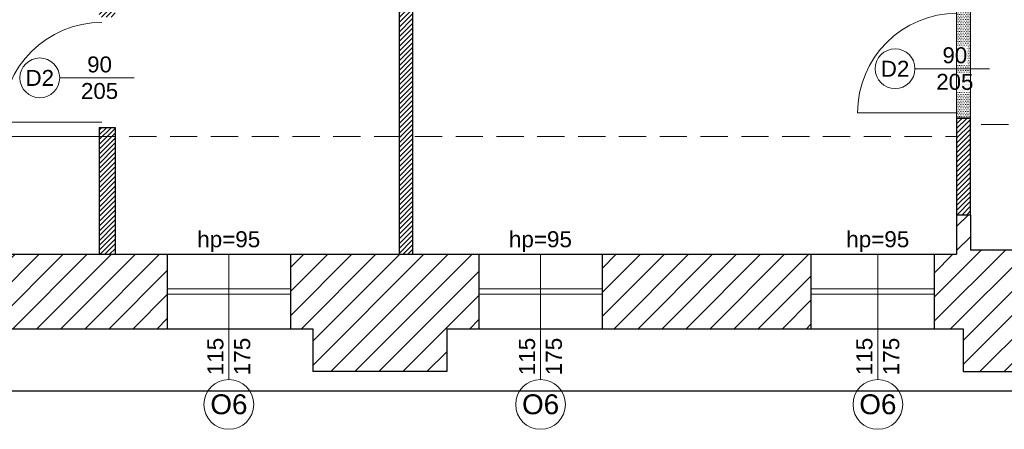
# Model space of a CAD drawing. Header units: millimetres. Extents: x 26866 to 1024070, y -428191 to 408885.
# Tile 36 of 248: x 198882 to 208075, y 244386 to 248209. Entities that reach past the tile are written whole.
import ezdxf

# ---------------------------------------------------------------- set-up
doc = ezdxf.new("R2010")
doc.units = ezdxf.units.MM
doc.header["$LTSCALE"] = 2
doc.linetypes.add('HIDDENX2', pattern=[19.05, 12.7, -6.35])
for name, color, linetype, lineweight in [('0_OPIS', 7, 'Continuous', 13), ('3DPLAN_A_OKNA', 153, 'Continuous', 5), ('3DPLAN_A_TABELKA POMIESZCZEŃ', 7, 'Continuous', 0), ('3DPLAN_A_WYSOKOŚCI ZMIANA', 144, 'HIDDENX2', 5), ('A_6_STOLARKA_DRZWI', 6, 'Continuous', 0), ('A_STOL_OPIS', 55, 'Continuous', 5), ('A_TXT_STOLARKA', 131, 'Continuous', 0), ('A_WYBURZENIA', 6, 'Continuous', 0), ('A_ZESTAWIENIE STOLARKI', 3, 'Continuous', 15), ('podcięcie', 211, 'Continuous', 20)]:
    doc.layers.add(name, color=color, linetype=linetype, lineweight=lineweight)
for name, color, linetype in [('3DPLAN_A_KRESKOWANIE 1', 253, 'Continuous'), ('3DPLAN_A_OPIS', 8, 'Continuous'), ('3DPLAN_K_DZIAŁOWA NISKIE', 134, 'Continuous'), ('3DPLAN_K_NOŚNA', 7, 'Continuous'), ('3DPLAN_K_OBRYS', 243, 'Continuous'), ('3DPLAN_K_OBRYS WIDOK', 242, 'Continuous')]:
    doc.layers.add(name, color=color, linetype=linetype)
doc.styles.add('ARIAL', font='arial.ttf')
doc.styles.add('TABEL1', font='txt')
pattern_1 = [(45, (-708.4828, 5623.021), (-2.24506403, 2.24506403), [])]

# ---------------------------------------------------------------- blocks, each defined once
blk = doc.blocks.new('III pietrooosoo')
at = {"layer": '3DPLAN_A_KRESKOWANIE 1'}
h = blk.add_hatch(dxfattribs=at)
h.set_pattern_fill('ANSI31', color=256, scale=5, style=0)
h.set_pattern_definition([(45, (29206.918, -39107.05), (-11.22532, 11.22532), [])])
h.paths.add_polyline_path([(26781.49, -39163.58), (26781.49, -38938.58), (26746.49, -38938.58), (26746.49, -39163.58)])
h.paths.add_polyline_path([(26746.49, -39423.63), (26776.05, -39423.63), (26776.05, -39388.27), (26746.49, -39388.27)])
h.paths.add_polyline_path([(26746.49, -38938.58), (26781.49, -38938.58), (26781.49, -39163.58), (26746.49, -39163.58)])
h.paths.add_polyline_path([(27368.97, -39343.08), (27368.97, -39410.08), (27375.97, -39410.08), (27375.97, -39403.08), (27410.97, -39403.08), (27410.97, -39383.75), (27409.39, -39383.75), (27410, -39383.99, -0.310329), (27410.42, -39384.6), (27410.42, -39387.03, -0.216272), (27410.19, -39387.52), (27409.53, -39388.03, -0.076898), (27409.35, -39388.12, 0.840818), (27409.47, -39388.8), (27410.15, -39388.8), (27410.15, -39388.95), (27409.47, -39388.95, -0.840818), (27409.3, -39387.98, 0.076898), (27409.44, -39387.91), (27410.1, -39387.4, 0.216272), (27410.27, -39387.03), (27410.27, -39384.6, 0.310329), (27409.95, -39384.13), (27408.97, -39383.75), (27408.97, -39315.95), (27410.97, -39315.95), (27410.97, -39109.08), (27396.97, -39109.08), (27396.97, -39304.08), (27326.97, -39304.08), (27326.97, -39321.08), (26829.97, -39321.08), (26829.97, -39251.08), (26809.49, -39251.08), (26809.49, -39321.08), (26781.49, -39321.08), (26781.49, -39387.08), (26810.97, -39387.08), (26810.97, -39343.08)])
h.paths.add_polyline_path([(28444.97, -38740.08), (28444.97, -38698.58), (28212, -38698.58), (28212, -38637.58), (28198.97, -38637.58), (28198.97, -38740.08)])
h.paths.add_polyline_path([(28624.46, -38658.58), (28601.97, -38658.58), (28601.97, -38698.58), (28559.97, -38698.58), (28559.97, -38740.08), (28624.46, -38740.08)])
h.paths.add_polyline_path([(28627.97, -38870.19), (28674.81, -38870.19), (28674.81, -38878.08), (28689.97, -38878.08), (28689.97, -38734.08), (28772.97, -38734.08), (28772.97, -38698.58), (28726.97, -38698.58), (28726.97, -38658.58), (28624.46, -38658.58), (28624.46, -38740.08), (28627.97, -38740.08)])
h.paths.add_polyline_path([(28674.81, -38878.08), (28674.81, -38870.19), (28627.97, -38870.19), (28627.97, -38897.19), (28648.97, -38897.19), (28648.97, -38878.08)])
h.paths.add_polyline_path([(28627.97, -38897.19), (28627.97, -38924.19), (28648.97, -38924.19), (28648.97, -38897.19)])
h.paths.add_polyline_path([(28648.97, -38924.19), (28627.97, -38924.19), (28627.97, -39029.08), (28204.97, -39029.08), (28204.97, -39046.08), (28245.97, -39046.08), (28245.97, -39098.08), (28618.97, -39098.08), (28618.97, -39148.34), (28648.97, -39148.34)])
h.paths.add_polyline_path([(28769.97, -39380.08), (28769.97, -39352.58), (28654.97, -39352.58), (28654.97, -39295.58), (28648.97, -39295.58), (28648.97, -39268.08), (28618.97, -39268.08), (28618.97, -39305.08), (28602.97, -39305.08), (28602.97, -39390.58), (28908.97, -39390.58), (28908.97, -39380.08)])
h.paths.add_polyline_path([(29254.97, -39636.08), (29254.97, -39479.08), (29253.97, -39456.08), (29253.97, -39299.08), (29205.97, -39299.08), (29205.97, -39365.08), (29137.97, -39365.08), (29137.97, -39390.58), (29242.97, -39390.58), (29242.97, -39525.58), (29129.97, -39525.58), (29129.97, -39588.58), (28896.97, -39588.58), (28896.97, -39613.08), (29204.97, -39613.08), (29204.97, -39636.08)])
h.paths.add_polyline_path([(28675.97, -39613.08), (28675.97, -39693.93), (28641.97, -39693.93), (28641.97, -39636.08), (28614.97, -39636.08), (28614.97, -39598.08), (28602.97, -39598.08), (28602.97, -39526.58), (28766.97, -39526.58), (28766.97, -39613.08)])
h.paths.add_polyline_path([(28575.62, -39665.5), (28722.88, -39665.5), (28722.88, -39699.91), (28575.62, -39699.91)], flags=9)
h.paths.add_polyline_path([(28641.97, -39693.93), (28641.97, -39906.08), (28675.97, -39906.08), (28675.97, -39693.93)])
h.paths.add_polyline_path([(29060.97, -38734.08), (29060.97, -38698.58), (28887.97, -38698.58), (28887.97, -38734.08)])
h.paths.add_polyline_path([(29348.97, -38734.08), (29348.97, -38698.58), (29324.97, -38698.58), (29324.97, -38658.58), (29199.97, -38658.58), (29199.97, -38698.58), (29175.97, -38698.58), (29175.97, -38734.08)])
h.paths.add_polyline_path([(29636.97, -38698.58), (29463.97, -38698.58), (29463.97, -38734.08), (29636.97, -38734.08)])
h.paths.add_polyline_path([(29924.97, -38734.08), (29924.97, -38698.58), (29901.97, -38698.58), (29901.97, -38658.58), (29776.97, -38658.58), (29776.97, -38698.58), (29751.97, -38698.58), (29751.97, -38734.08)])
h.paths.add_polyline_path([(30039.97, -38734.08), (30234.97, -38734.08), (30234.97, -38698.58), (30039.97, -38698.58)])
h.paths.add_polyline_path([(30524.97, -38734.08), (30524.97, -38698.58), (30502.97, -38698.58), (30502.97, -38658.58), (30377.97, -38658.58), (30377.97, -38698.58), (30349.97, -38698.58), (30349.97, -38734.08)])
h.paths.add_polyline_path([(30834.97, -38734.08), (30834.97, -38698.58), (30641.97, -38698.58), (30641.97, -38734.08)])
h.paths.add_polyline_path([(31048.97, -38768.58), (31550.97, -38768.58), (31550.97, -38841.08), (31594.97, -38841.08), (31594.97, -38734.08), (31625.97, -38734.08), (31625.97, -38698.58), (31098.97, -38698.58), (31098.97, -38658.58), (30973.97, -38658.58), (30973.97, -38698.58), (30948.97, -38698.58), (30948.97, -38734.08), (31048.97, -38734.08)])
h.paths.add_polyline_path([(31550.97, -39073.08), (31594.97, -39073.08), (31594.97, -39018.08), (31550.97, -39018.08)])
h.paths.add_polyline_path([(31550.97, -39378.08), (31594.97, -39378.08), (31594.97, -39250.08), (31550.97, -39250.08)])
h.paths.add_polyline_path([(31594.97, -39684.08), (31594.97, -39554.08), (31550.97, -39554.08), (31550.97, -39684.08)])
h.paths.add_polyline_path([(31594.97, -39915.08), (31594.97, -39860.08), (31550.97, -39860.08), (31550.97, -39915.08)])
h.paths.add_polyline_path([(31550.97, -40194.08), (30944.97, -40194.08), (30944.97, -40267.58), (30973.97, -40267.58), (30973.97, -40307.58), (31098.97, -40307.58), (31098.97, -40267.58), (31625.97, -40267.58), (31625.97, -40194.08), (31594.97, -40194.08), (31594.97, -40092.08), (31550.97, -40092.08), (31550.97, -40194.08)], is_closed=False)
h.paths.add_polyline_path([(30637.97, -40267.58), (30830.97, -40267.58), (30830.97, -40194.08), (30637.97, -40194.08)])
h.paths.add_polyline_path([(30345.97, -40194.08), (30345.97, -40267.58), (30369.97, -40267.58), (30369.97, -40307.58), (30494.97, -40307.58), (30494.97, -40267.58), (30520.97, -40267.58), (30520.97, -40194.08)])
h.paths.add_polyline_path([(30035.97, -40267.58), (30230.97, -40267.58), (30230.97, -40194.08), (30035.97, -40194.08)])
h.paths.add_polyline_path([(29775.97, -40161.08), (29762.97, -40161.08), (29762.97, -40198.08), (29741.97, -40198.08), (29741.97, -40267.58), (29768.97, -40267.58), (29768.97, -40307.58), (29893.97, -40307.58), (29893.97, -40267.58), (29920.97, -40267.58), (29920.97, -40194.08), (29775.97, -40194.08)])
h.paths.add_polyline_path([(29431.97, -40198.08), (29431.97, -40267.58), (29626.97, -40267.58), (29626.97, -40198.08)])
h.paths.add_polyline_path([(29140.97, -40198.08), (29140.97, -40267.58), (29161.97, -40267.58), (29161.97, -40307.58), (29286.97, -40307.58), (29286.97, -40267.58), (29316.97, -40267.58), (29316.97, -40198.08)])
h.paths.add_polyline_path([(28831.97, -40198.08), (28831.97, -40267.58), (29025.97, -40267.58), (29025.97, -40198.08)])
h.paths.add_polyline_path([(28541.97, -40267.58), (28570.97, -40267.58), (28570.97, -40307.58), (28695.97, -40307.58), (28695.97, -40267.58), (28716.97, -40267.58), (28716.97, -40198.08), (28597.43, -40198.08), (28597.12, -40198.34, -2.544085), (28595.08, -40198.08), (28541.97, -40198.08)])
h.paths.add_polyline_path([(28229.97, -40267.58), (28426.97, -40267.58), (28426.97, -40198.08), (28229.97, -40198.08)])
h.paths.add_polyline_path([(28026.62, -40155.72), (28026.62, -40307.58), (28070.97, -40307.58), (28070.97, -40267.58), (28114.97, -40267.58), (28114.97, -40198.08), (28037.97, -40198.08), (28037.97, -40155.72)])
h.paths.add_polyline_path([(28026.62, -40155.72), (27981.97, -40155.72), (27981.97, -40201.08), (27901.97, -40201.08), (27901.97, -40267.58), (27945.97, -40267.58), (27945.97, -40307.58), (28026.62, -40307.58)])
h.paths.add_polyline_path([(27916.97, -39798.79), (27920.06, -39798.79), (27920.06, -39852.79), (27916.97, -39852.79), (27916.97, -39912.08), (27981.97, -39912.08), (27981.97, -40155.72), (28026.62, -40155.72), (28026.62, -39747.08), (27916.97, -39747.08)])
h.paths.add_polyline_path([(28037.97, -39913.08), (28091.97, -39913.08), (28091.97, -39758.08), (28037.97, -39758.08), (28037.97, -39747.08), (28026.62, -39747.08), (28026.62, -40155.72), (28037.97, -40155.72)])
h.paths.add_polyline_path([(27950.97, -39566.08), (27950.97, -39590.08), (27956.97, -39590.08), (27956.97, -39657.08), (28026.62, -39657.08), (28026.62, -39566.08)])
h.paths.add_polyline_path([(28161.97, -39588.08), (28044.97, -39588.08), (28044.97, -39598.08), (28161.97, -39598.08)])
h.paths.add_polyline_path([(27590.97, -40201.08), (27590.97, -40267.58), (27726.97, -40267.58), (27726.97, -40201.08)])
h.paths.add_polyline_path([(26781.49, -40201.08), (26781.49, -40267.58), (27231.97, -40267.58), (27231.97, -40307.58), (27356.97, -40307.58), (27356.97, -40267.58), (27415.97, -40267.58), (27415.97, -40201.08)])
h.paths.add_polyline_path([(26809.49, -40155.72), (26809.49, -40201.08), (26864.97, -40201.08), (26864.97, -40155.72)])
h.paths.add_polyline_path([(26809.49, -40088.08), (26809.49, -40155.72), (26864.97, -40155.72), (26864.97, -40088.08)])
h.paths.add_polyline_path([(26809.49, -40085.08), (26809.49, -40088.08), (26864.97, -40088.08), (26864.97, -40085.08)])
h.paths.add_polyline_path([(26809.49, -39863.08), (26809.49, -39910.08), (26864.97, -39910.08), (26864.97, -39863.08)])
h.paths.add_polyline_path([(27408.97, -39315.57), (27408.97, -39313.41), (27410.97, -39313.49), (27409.05, -39313.49), (27409.05, -39315.49), (27410.97, -39315.57)], flags=16)
h.paths.add_polyline_path([(28819.95, -39558.91), (28843.99, -39558.91), (28843.99, -39578.91), (28819.95, -39578.91)], flags=24)
h.paths.add_polyline_path([(28614.3, -39470.41), (28614.3, -39446.75), (28634.3, -39446.75), (28634.3, -39470.41)], flags=24)
h.paths.add_polyline_path([(28699.15, -39459.32), (28892.58, -39459.32), (28892.58, -39432.32), (28699.15, -39432.32)])
h.paths.add_polyline_path([(28699.15, -39486.32), (28892.58, -39486.32), (28892.58, -39459.32), (28699.15, -39459.32)])
h.paths.add_polyline_path([(28699.15, -39432.32), (28892.58, -39432.32), (28892.58, -39486.32), (28699.15, -39486.32)])
h.paths.add_polyline_path([(31282.92, -38730.77), (31332.19, -38730.77), (31332.19, -38753), (31282.92, -38753)], flags=24)
h.paths.add_polyline_path([(31048.16, -38730.77), (31088.89, -38730.77), (31088.89, -38753), (31048.16, -38753)], flags=24)
h.paths.add_polyline_path([(31265.16, -38739.9, 1), (31262.75, -38738.09, 1)], flags=16)
h.paths.add_polyline_path([(28712.1, -39463.64), (28749.15, -39463.64), (28749.15, -39484.06), (28712.1, -39484.06)], flags=8)
h.paths.add_polyline_path([(28712.64, -39435.93), (28779.46, -39435.93), (28779.46, -39457.46), (28712.64, -39457.46)], flags=8)
h.paths.add_polyline_path([(28654.68, -39435.89), (28689.53, -39435.89), (28689.53, -39454.15), (28654.68, -39454.15)], flags=8)
h.paths.add_polyline_path([(28758.66, -39460.57), (28782.82, -39460.57), (28782.82, -39484.57), (28758.66, -39484.57)], flags=8)
h.paths.add_polyline_path([(28699.15, -39460.89), (28699.15, -39483.13), (28699.62, -39483.13), (28699.62, -39460.89)], flags=8)
at = {"layer": '3DPLAN_A_OPIS', "lineweight": 0, "transparency": 33554687}
h = blk.add_hatch(dxfattribs=at)
h.set_pattern_fill('ANSI31', color=1)
h.set_pattern_definition(pattern_1)
h.paths.add_polyline_path([(28962.44, -39613.2), (28962.44, -39976.76), (28977.43, -39976.63), (28977.43, -39613.08), (28962.44, -39613.2)], is_closed=False)
h.paths.add_polyline_path([(28962.44, -40088.08), (28962.44, -40198.08), (28977.43, -40198.08), (28977.43, -40088.08), (28962.44, -40088.08)], is_closed=False)
h.paths.add_polyline_path([(28977.43, -40079.63), (28962.44, -40079.63), (28962.44, -40088.08), (28977.43, -40088.08), (28977.43, -40079.63)], is_closed=False)
h.paths.add_polyline_path([(29254.97, -39636.08), (29242.47, -39636.08), (29242.47, -40088.08), (29254.97, -40088.08), (29254.97, -39636.08)], is_closed=False)
h.paths.add_polyline_path([(29242.47, -40198.08), (29254.97, -40198.08), (29254.97, -40088.08), (29242.47, -40088.08), (29242.47, -40198.08)], is_closed=False)
h = blk.add_hatch(dxfattribs=at)
h.set_pattern_fill('ANSI31', color=1)
h.set_pattern_definition(pattern_1)
h.paths.add_polyline_path([(29775.97, -40071.08), (29762.97, -40071.08), (29762.97, -40161.08), (29775.97, -40161.08), (29775.97, -40071.08)], is_closed=False)
at = {"layer": 'A_WYBURZENIA', "transparency": 33554687}
h = blk.add_hatch(dxfattribs=at)
h.set_pattern_fill('DOTS', color=256)
h.set_pattern_definition([(0, (10794.5573, -19643.2417), (0.79375, 1.5875), [0, -1.5875])])
h.paths.add_polyline_path([(29775.97, -39968.08), (29762.97, -39968.08), (29762.97, -40024.89), (29775.97, -40024.89), (29775.97, -39968.08)], is_closed=False)
h.paths.add_polyline_path([(29744.06, -40004.62), (29778.73, -40004.62), (29778.73, -40044.66), (29744.06, -40044.66)], flags=9)
h.paths.add_polyline_path([(29762.97, -40071.08), (29775.97, -40071.08), (29775.97, -40024.89), (29762.97, -40024.89), (29762.97, -40071.08)], is_closed=False)
at = {"layer": '3DPLAN_A_OKNA'}
for p, q in [((29025.97, -40230.33), (29140.97, -40230.33)), ((29025.97, -40235.33), (29140.97, -40235.33)), ((29316.97, -40230.33), (29431.97, -40230.33)), ((29316.97, -40235.33), (29431.97, -40235.33)), ((29626.97, -40230.33), (29741.97, -40230.33)), ((29626.97, -40235.33), (29741.97, -40235.33))]:
    blk.add_line(p, q, dxfattribs=at)
at = {"layer": '3DPLAN_A_OPIS', "color": 1, "lineweight": 30}
for p, q in [((29242.47, -39636.08), (29242.47, -40198.08)), ((29254.97, -39636.08), (29254.97, -40198.08)), ((28962.44, -40079.63), (28977.43, -40079.63)), ((28962.44, -40079.63), (28962.44, -40198.33)), ((28977.43, -40079.63), (28977.43, -40198.08))]:
    blk.add_line(p, q, dxfattribs=at)
blk.add_lwpolyline([(29762.97, -40161.08), (29775.97, -40161.08), (29775.97, -40071.08), (29762.97, -40071.08)], close=True, dxfattribs=at)
at = {"layer": '3DPLAN_A_WYSOKOŚCI ZMIANA'}
for p, q in [((30420.97, -40077.08), (29775.97, -40077.08)), ((28037.97, -40088.08), (29762.97, -40088.08))]:
    blk.add_line(p, q, dxfattribs=at)
at = {"layer": '3DPLAN_K_DZIAŁOWA NISKIE'}
for p, q in [((29025.97, -40198.08), (29140.97, -40198.08)), ((29316.97, -40198.08), (29431.97, -40198.08)), ((29626.97, -40198.08), (29741.97, -40198.08))]:
    blk.add_line(p, q, dxfattribs=at)
at = {"layer": '3DPLAN_K_NOŚNA'}
for p, q in [((29762.97, -40071.08), (29775.97, -40071.08)), ((29762.97, -40161.08), (29775.97, -40161.08)), ((29762.97, -40161.08), (29762.97, -40198.08)), ((29775.97, -40161.08), (29775.97, -40194.08)), ((28831.97, -40198.08), (29025.97, -40198.08)), ((29025.97, -40198.08), (29025.97, -40267.58)), ((29140.97, -40198.08), (29140.97, -40267.58)), ((29140.97, -40198.08), (29316.97, -40198.08)), ((29316.97, -40198.08), (29316.97, -40267.58)), ((29431.97, -40198.08), (29431.97, -40267.58)), ((29431.97, -40198.08), (29626.97, -40198.08)), ((29626.97, -40198.08), (29626.97, -40267.58)), ((29741.97, -40198.08), (29741.97, -40267.58)), ((29741.97, -40198.08), (29762.97, -40198.08)), ((29920.97, -40194.08), (29775.97, -40194.08))]:
    blk.add_line(p, q, dxfattribs=at)
at = {"layer": '3DPLAN_K_OBRYS'}
for p, q in [((28831.97, -40267.58), (29025.97, -40267.58)), ((29140.97, -40267.58), (29161.97, -40267.58)), ((29161.97, -40267.58), (29161.97, -40307.58)), ((29286.97, -40267.58), (29286.97, -40307.58)), ((29286.97, -40267.58), (29316.97, -40267.58)), ((29431.97, -40267.58), (29626.97, -40267.58)), ((29741.97, -40267.58), (29768.97, -40267.58)), ((29768.97, -40267.58), (29768.97, -40307.58)), ((29286.97, -40307.58), (29161.97, -40307.58)), ((29768.97, -40307.58), (29893.97, -40307.58))]:
    blk.add_line(p, q, dxfattribs=at)
at = {"layer": '3DPLAN_K_OBRYS WIDOK'}
for p, q in [((29025.97, -40267.58), (29140.97, -40267.58)), ((29316.97, -40267.58), (29431.97, -40267.58)), ((29626.97, -40267.58), (29741.97, -40267.58)), ((26746.49, -40325.58), (31677.49, -40325.58))]:
    blk.add_line(p, q, dxfattribs=at)
at = {"layer": 'A_6_STOLARKA_DRZWI'}
for p, q in [((29763.47, -40066.08), (29670.47, -40066.08)), ((28964.93, -40074.63), (28871.93, -40074.63))]:
    blk.add_line(p, q, dxfattribs=at)
for centre in [(29763.47, -40066.08), (28964.93, -40074.63)]:
    blk.add_arc(centre, 93, 90, 180, dxfattribs=at)
at = {"layer": 'A_STOL_OPIS'}
for p, q in [((29793.51, -40024.89), (29724.07, -40024.89)), ((28994.97, -40033.45), (28925.52, -40033.45)), ((29083.47, -40314.94), (29083.47, -40198.08)), ((29374.47, -40314.94), (29374.47, -40198.08)), ((29689.44, -40314.94), (29689.44, -40198.08))]:
    blk.add_line(p, q, dxfattribs=at)
at = {"layer": 'A_TXT_STOLARKA'}
for p, q in [((29730.79, -40024.89), (29785.95, -40024.89)), ((28932.24, -40033.45), (28987.41, -40033.45))]:
    blk.add_line(p, q, dxfattribs=at)
at = {"layer": 'A_WYBURZENIA', "transparency": 33554687}
blk.add_lwpolyline([(29762.97, -40071.08), (29775.97, -40071.08), (29775.97, -39968.08), (29762.97, -39968.08)], close=True, dxfattribs=at)
at = {"layer": 'A_ZESTAWIENIE STOLARKI', "ltscale": 0.25}
for centre, radius in [((29705.49, -40024.89), 18.58), ((28906.95, -40033.45), 18.58), ((29083.47, -40338.15), 23.22), ((29374.47, -40338.15), 23.22), ((29689.44, -40338.15), 23.22)]:
    blk.add_circle(centre, radius, dxfattribs=at)
at = {"layer": '3DPLAN_A_OPIS', "color": 1, "lineweight": 30, "style": 'ARIAL'}
blk.add_attdef('31,21M2', (31149.87, -39031.42), '', height=12, dxfattribs=at)
at = {"layer": '3DPLAN_A_TABELKA POMIESZCZEŃ', "ltscale": 0.5, "style": 'ARIAL'}
blk.add_attdef('REJESTRACJA', (28148.53, -39789.87), '', height=12, dxfattribs=at)
at = {"layer": 'A_STOL_OPIS', "ltscale": 0.2, "char_height": 14.872, "attachment_point": 1, "style": 'TABEL1'}
for insert in [(29732.12, -40004.88), (28933.58, -40013.43)]:
    blk.add_mtext_dynamic_manual_height_columns('\\pxqc;{\\fArial|b0|i0|c238|p34;90\\P205}', width=58.3206, gutter_width=80, heights=[0], dxfattribs=dict(at, insert=insert))
at = {"layer": 'A_STOL_OPIS', "ltscale": 0.2, "char_height": 15, "attachment_point": 5, "rotation": 90, "style": 'TABEL1'}
for insert in [(29083.47, -40293.46), (29374.47, -40293.46), (29689.44, -40293.46)]:
    blk.add_mtext_dynamic_manual_height_columns('\\pxqc;{\\fArial|b0|i0|c238|p34;115\\P175}', width=72.9007, gutter_width=100, heights=[0], dxfattribs=dict(at, insert=insert))
at = {"layer": 'A_ZESTAWIENIE STOLARKI', "ltscale": 0.2, "style": 'TABEL1'}
for s, width, gutter_width, insert, char_height, attachment_point in [('{\\fArial|b0|i0|c238|p34;D2}', 58.3206, 80, (28906.95, -40033.45), 14.872, 5), ('{\\fArial|b0|i0|c238|p34;D2}', 58.3206, 80, (29705.49, -40024.89), 14.872, 5), ('\\pxqc;{\\fArial|b0|i0|c238|p34;hp=95}', 72.9007, 100, (29046.9, -40176.5), 15, 1), ('\\pxqc;{\\fArial|b0|i0|c238|p34;hp=95}', 72.9007, 100, (29337.9, -40176.5), 15, 1), ('\\pxqc;{\\fArial|b0|i0|c238|p34;hp=95}', 72.9007, 100, (29652.88, -40176.5), 15, 1), ('{\\fArial|b0|i0|c238|p34;O6}', 72.9007, 100, (29083.53, -40338.15), 18.59, 5), ('{\\fArial|b0|i0|c238|p34;O6}', 72.9007, 100, (29374.52, -40338.15), 18.59, 5), ('{\\fArial|b0|i0|c238|p34;O6}', 72.9007, 100, (29689.44, -40338.15), 18.59, 5)]:
    blk.add_mtext_dynamic_manual_height_columns(s, width=width, gutter_width=gutter_width, heights=[0], dxfattribs=dict(at, insert=insert, char_height=char_height, attachment_point=attachment_point))

msp = doc.modelspace()

# ---------------------------------------------------------------- linework, layer by layer
at = {"layer": 'podcięcie'}
msp.add_line((199649.3, 247119.2), (196759.7, 247119.2), dxfattribs=at)

# ---------------------------------------------------------------- block references
at = {"layer": '0_OPIS', "xscale": 10, "yscale": 10, "zscale": 10}
msp.add_blockref('III pietrooosoo', (-90000, 648000), dxfattribs=at)

doc.saveas('drawing.dxf')
